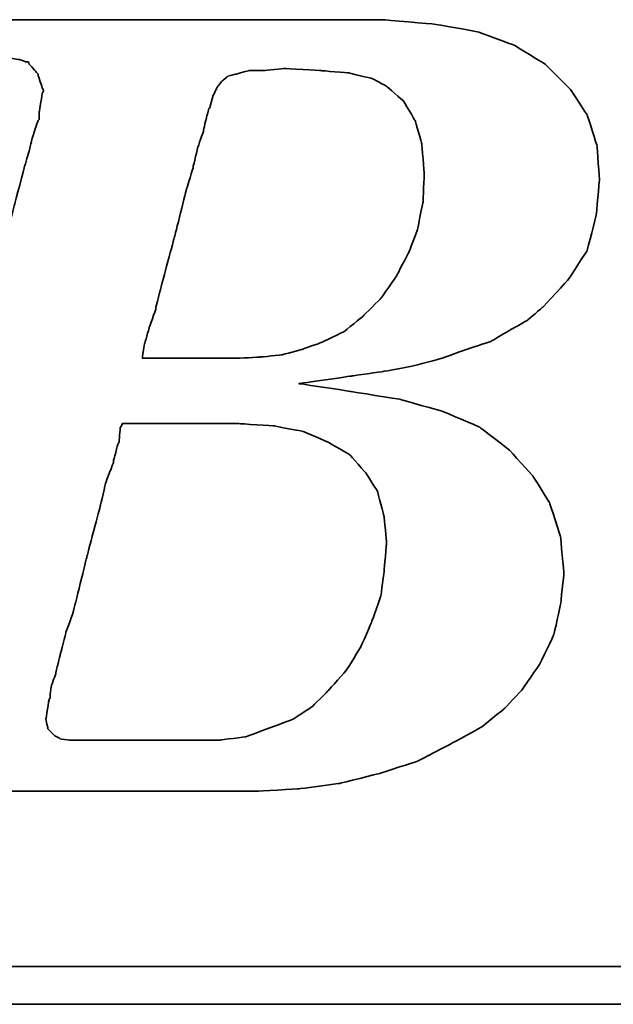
# Model space of a CAD drawing. Header units: millimetres. Extents: x -302 to -92, y 25 to 179.
# Tile 30 of 48: x -128.13 to -126.87, y 109.57 to 111.65. Entities that reach past the tile are written whole.
import ezdxf

# ---------------------------------------------------------------- set-up
doc = ezdxf.new("R2010")
doc.units = ezdxf.units.MM
doc.header["$LTSCALE"] = 0.1
doc.layers.add('CHA', color=7, linetype='CONTINUOUS')
doc.layers.add('layer 1', color=7, linetype='CONTINUOUS')

# ---------------------------------------------------------------- blocks, each defined once
blk = doc.blocks.new('TBI MOTION logo(完整正式版)')
at = {"layer": 'layer 1', "color": 22, "lineweight": 35}
for points, knots in [([(-64.65375, -6.86375), (-64.65375, -6.86375), (-64.84375, -7.29625), (-64.84375, -7.29625), (-64.84375, -7.29625), (-64.84375, -7.29625), (-64.86875, -7.34375), (-64.86875, -7.34375), (-64.86875, -7.34375), (-64.86875, -7.34375), (-64.86875, -7.36875), (-64.86875, -7.36875), (-64.86875, -7.36875), (-64.86875, -7.36875), (-65.15375, -7.65375), (-65.15375, -7.65375), (-65.15375, -7.65375), (-65.15375, -7.65375), (-65.17875, -7.65375), (-65.17875, -7.65375), (-65.17875, -7.65375), (-65.17875, -7.65375), (-65.20375, -7.67875), (-65.20375, -7.67875), (-65.20375, -7.67875), (-65.20375, -7.67875), (-65.58875, -7.87125), (-65.58875, -7.87125), (-65.58875, -7.87125), (-65.58875, -7.87125), (-65.63375, -7.87125), (-65.63375, -7.87125), (-65.63375, -7.87125), (-65.63375, -7.87125), (-65.65875, -7.89375), (-65.65875, -7.89375), (-65.65875, -7.89375), (-65.65875, -7.89375), (-66.09375, -7.94375), (-66.09375, -7.94375), (-66.09375, -7.94375), (-66.09375, -7.94375), (-66.11375, -7.94375), (-66.11375, -7.94375), (-66.11375, -7.94375), (-66.11375, -7.94375), (-66.16375, -7.94375), (-66.16375, -7.94375), (-66.16375, -7.94375), (-66.16375, -7.94375), (-66.30875, -7.94375), (-66.30875, -7.94375), (-66.30875, -7.94375), (-66.30875, -7.94375), (-66.69375, -7.94375), (-66.69375, -7.94375), (-66.69375, -7.94375), (-66.69375, -7.94375), (-67.07375, -7.94375), (-67.07375, -7.94375), (-67.07375, -7.94375), (-67.07375, -7.94375), (-67.12375, -7.94375), (-67.12375, -7.94375), (-67.12375, -7.94375), (-67.12375, -7.94375), (-67.12375, -7.96625), (-67.12375, -7.96625), (-67.12375, -7.96625), (-67.12375, -7.96625), (-67.14875, -7.99125), (-67.14875, -7.99125), (-67.14875, -7.99125), (-67.14875, -7.99125), (-67.24375, -8.34875), (-67.24375, -8.34875), (-67.24375, -8.34875), (-67.24375, -8.34875), (-67.31375, -8.68625), (-67.31375, -8.68625), (-67.31375, -8.68625), (-67.31375, -8.68625), (-67.26875, -8.68625), (-67.26875, -8.68625), (-67.26875, -8.68625), (-67.26875, -8.68625), (-67.07375, -8.68625), (-67.07375, -8.68625), (-67.07375, -8.68625), (-67.07375, -8.68625), (-66.54875, -8.68625), (-66.54875, -8.68625), (-66.54875, -8.68625), (-66.54875, -8.68625), (-65.82625, -8.68625), (-65.82625, -8.68625), (-65.82625, -8.68625), (-65.82625, -8.68625), (-65.01375, -8.68625), (-65.01375, -8.68625), (-65.01375, -8.68625), (-65.01375, -8.68625), (-64.05375, -8.68625), (-64.05375, -8.68625), (-64.05375, -8.68625), (-64.05375, -8.68625), (-62.08375, -8.68625), (-62.08375, -8.68625), (-62.08375, -8.68625), (-62.08375, -8.68625), (-60.06875, -8.68625), (-60.06875, -8.68625), (-60.06875, -8.68625), (-60.06875, -8.68625), (-59.10875, -8.68625), (-59.10875, -8.68625), (-59.10875, -8.68625), (-59.10875, -8.68625), (-58.29375, -8.68625), (-58.29375, -8.68625), (-58.29375, -8.68625), (-58.29375, -8.68625), (-57.57375, -8.68625), (-57.57375, -8.68625), (-57.57375, -8.68625), (-57.57375, -8.68625), (-57.04875, -8.68625), (-57.04875, -8.68625), (-57.04875, -8.68625), (-57.04875, -8.68625), (-56.85375, -8.68625), (-56.85375, -8.68625), (-56.85375, -8.68625), (-56.85375, -8.68625), (-56.70875, -8.68625), (-56.70875, -8.68625), (-56.70875, -8.68625), (-56.70875, -8.68625), (-56.61375, -8.68625), (-56.61375, -8.68625), (-56.61375, -8.68625), (-56.61375, -8.68625), (-56.56875, -8.68625), (-56.56875, -8.68625), (-56.56875, -8.68625), (-56.56875, -8.68625), (-55.65375, -8.63875), (-55.65375, -8.63875), (-55.65375, -8.63875), (-55.65375, -8.63875), (-54.76875, -8.51875), (-54.76875, -8.51875), (-54.76875, -8.51875), (-54.76875, -8.51875), (-53.90375, -8.30375), (-53.90375, -8.30375), (-53.90375, -8.30375), (-53.90375, -8.30375), (-53.08875, -8.03875), (-53.08875, -8.03875), (-53.08875, -8.03875), (-53.08875, -8.03875), (-52.34375, -7.65375), (-52.34375, -7.65375), (-52.34375, -7.65375), (-52.34375, -7.65375), (-51.69875, -7.29625), (-51.69875, -7.29625), (-51.69875, -7.29625), (-51.69875, -7.29625), (-51.21875, -6.91125), (-51.21875, -6.91125), (-51.21875, -6.91125), (-51.21875, -6.91125), (-50.83375, -6.50375), (-50.83375, -6.50375), (-50.83375, -6.50375), (-50.83375, -6.50375), (-50.44875, -5.94875), (-50.44875, -5.94875), (-50.44875, -5.94875), (-50.44875, -5.94875), (-50.13875, -5.30375), (-50.13875, -5.30375), (-50.13875, -5.30375), (-50.13875, -5.30375), (-49.99375, -4.65375), (-49.99375, -4.65375), (-49.99375, -4.65375), (-49.99375, -4.65375), (-49.92375, -3.98375), (-49.92375, -3.98375), (-49.92375, -3.98375), (-49.92375, -3.98375), (-49.99375, -3.19374), (-49.99375, -3.19374), (-49.99375, -3.19374), (-49.99375, -3.19374), (-50.23374, -2.44874), (-50.23374, -2.44874), (-50.23374, -2.44874), (-50.23374, -2.44874), (-50.59375, -1.87374), (-50.59375, -1.87374), (-50.59375, -1.87374), (-50.59375, -1.87374), (-51.09875, -1.31874), (-51.09875, -1.31874), (-51.09875, -1.31874), (-51.09875, -1.31874), (-51.74375, -0.81875), (-51.74375, -0.81875), (-51.74375, -0.81875), (-51.74375, -0.81875), (-52.53875, -0.48125), (-52.53875, -0.48125), (-52.53875, -0.48125), (-52.53875, -0.48125), (-53.47375, -0.21875), (-53.47375, -0.21875), (-53.47375, -0.21875), (-53.47375, -0.21875), (-54.52875, -0.04874), (-54.52875, -0.04874), (-54.52875, -0.04874), (-54.52875, -0.04874), (-55.65375, 0.12125), (-55.65375, 0.12125), (-55.65375, 0.12125), (-55.65375, 0.12125), (-54.50375, 0.28624), (-54.50375, 0.28624), (-54.50375, 0.28624), (-54.50375, 0.28624), (-53.83375, 0.38124), (-53.83375, 0.38124), (-53.83375, 0.38124), (-53.83375, 0.38124), (-53.18375, 0.50125), (-53.18375, 0.50125), (-53.18375, 0.50125), (-53.18375, 0.50125), (-52.55875, 0.66874), (-52.55875, 0.66874), (-52.55875, 0.66874), (-52.55875, 0.66874), (-52.03375, 0.86124), (-52.03375, 0.86124), (-52.03375, 0.86124), (-52.03375, 0.86124), (-51.50374, 1.03124), (-51.50374, 1.03124), (-51.50374, 1.03124), (-51.50374, 1.03124), (-51.09875, 1.27125), (-51.09875, 1.27125), (-51.09875, 1.27125), (-51.09875, 1.27125), (-50.71375, 1.48624), (-50.71375, 1.48624), (-50.71375, 1.48624), (-50.71375, 1.48624), (-50.37625, 1.77625), (-50.37625, 1.77625), (-50.37625, 1.77625), (-50.37625, 1.77625), (-49.82375, 2.37625), (-49.82375, 2.37625), (-49.82375, 2.37625), (-49.82375, 2.37625), (-49.41875, 2.99625), (-49.41875, 2.99625), (-49.41875, 2.99625), (-49.41875, 2.99625), (-49.22375, 3.76625), (-49.22375, 3.76625), (-49.22375, 3.76625), (-49.22375, 3.76625), (-49.15375, 4.50874), (-49.15375, 4.50874), (-49.15375, 4.50874), (-49.15375, 4.50874), (-49.20375, 5.25125), (-49.20375, 5.25125), (-49.20375, 5.25125), (-49.20375, 5.25125), (-49.41875, 5.92625), (-49.41875, 5.92625), (-49.41875, 5.92625), (-49.41875, 5.92625), (-49.77875, 6.47625), (-49.77875, 6.47625), (-49.77875, 6.47625), (-49.77875, 6.47625), (-50.33125, 7.02624), (-50.33125, 7.02624), (-50.33125, 7.02624), (-50.33125, 7.02624), (-51.00125, 7.43625), (-51.00125, 7.43625), (-51.00125, 7.43625), (-51.00125, 7.43625), (-51.79375, 7.72625), (-51.79375, 7.72625), (-51.79375, 7.72625), (-51.79375, 7.72625), (-52.72875, 7.89124), (-52.72875, 7.89124), (-52.72875, 7.89124), (-52.72875, 7.89124), (-53.83375, 7.98625), (-53.83375, 7.98625), (-53.83375, 7.98625), (-53.83375, 7.98625), (-53.92875, 7.98625), (-53.92875, 7.98625), (-53.92875, 7.98625), (-53.92875, 7.98625), (-54.26375, 7.98625), (-54.26375, 7.98625), (-54.26375, 7.98625), (-54.26375, 7.98625), (-54.74375, 7.98625), (-54.74375, 7.98625), (-54.74375, 7.98625), (-54.74375, 7.98625), (-55.36875, 7.98625), (-55.36875, 7.98625), (-55.36875, 7.98625), (-55.36875, 7.98625), (-56.13375, 7.98625), (-56.13375, 7.98625), (-56.13375, 7.98625), (-56.13375, 7.98625), (-56.94875, 7.98625), (-56.94875, 7.98625), (-56.94875, 7.98625), (-56.94875, 7.98625), (-58.77625, 7.98625), (-58.77625, 7.98625), (-58.77625, 7.98625), (-58.77625, 7.98625), (-60.59875, 7.98625), (-60.59875, 7.98625), (-60.59875, 7.98625), (-60.59875, 7.98625), (-61.41375, 7.98625), (-61.41375, 7.98625), (-61.41375, 7.98625), (-61.41375, 7.98625), (-62.17875, 7.98625), (-62.17875, 7.98625), (-62.17875, 7.98625), (-62.17875, 7.98625), (-62.80375, 7.98625), (-62.80375, 7.98625), (-62.80375, 7.98625), (-62.80375, 7.98625), (-63.30625, 7.98625), (-63.30625, 7.98625), (-63.30625, 7.98625), (-63.30625, 7.98625), (-63.57375, 7.98625), (-63.57375, 7.98625), (-63.57375, 7.98625), (-63.57375, 7.98625), (-63.57375, 7.96375), (-63.57375, 7.96375), (-63.57375, 7.96375), (-63.57375, 7.96375), (-63.59875, 7.94125), (-63.59875, 7.94125), (-63.59875, 7.94125), (-63.59875, 7.94125), (-63.69375, 7.55625), (-63.69375, 7.55625), (-63.69375, 7.55625), (-63.69375, 7.55625), (-63.76375, 7.24624), (-63.76375, 7.24624), (-63.76375, 7.24624), (-63.76375, 7.24624), (-63.23875, 7.24624), (-63.23875, 7.24624), (-63.23875, 7.24624), (-63.23875, 7.24624), (-62.75875, 7.24624), (-62.75875, 7.24624), (-62.75875, 7.24624), (-62.75875, 7.24624), (-62.61125, 7.24624), (-62.61125, 7.24624), (-62.61125, 7.24624), (-62.61125, 7.24624), (-62.56625, 7.24624), (-62.56625, 7.24624), (-62.56625, 7.24624), (-62.56625, 7.24624), (-62.22875, 7.24624), (-62.22875, 7.24624), (-62.22875, 7.24624), (-62.22875, 7.24624), (-62.20375, 7.24624), (-62.20375, 7.24624), (-62.20375, 7.24624), (-62.20375, 7.24624), (-62.17875, 7.21875), (-62.17875, 7.21875), (-62.17875, 7.21875), (-62.17875, 7.21875), (-61.96375, 7.17125), (-61.96375, 7.17125), (-61.96375, 7.17125), (-61.96375, 7.17125), (-61.72375, 7.12624), (-61.72375, 7.12624), (-61.72375, 7.12624), (-61.72375, 7.12624), (-61.70375, 7.12624), (-61.70375, 7.12624), (-61.70375, 7.12624), (-61.70375, 7.12624), (-61.55875, 7.07624), (-61.55875, 7.07624), (-61.55875, 7.07624), (-61.55875, 7.07624), (-61.50875, 7.07624), (-61.50875, 7.07624), (-61.50875, 7.07624), (-61.50875, 7.07624), (-61.48375, 7.02624), (-61.48375, 7.02624), (-61.48375, 7.02624), (-61.48375, 7.02624), (-61.31875, 6.83375), (-61.31875, 6.83375), (-61.31875, 6.83375), (-61.31875, 6.83375), (-61.29375, 6.81125), (-61.29375, 6.81125), (-61.29375, 6.81125), (-61.29375, 6.81125), (-61.29375, 6.78625), (-61.29375, 6.78625), (-61.29375, 6.78625), (-61.29375, 6.78625), (-61.19875, 6.50124), (-61.19875, 6.50124), (-61.19875, 6.50124), (-61.19875, 6.50124), (-61.17375, 6.45124), (-61.17375, 6.45124), (-61.17375, 6.45124), (-61.17375, 6.45124), (-61.19875, 6.40625), (-61.19875, 6.40625), (-61.19875, 6.40625), (-61.19875, 6.40625), (-61.26875, 5.99624), (-61.26875, 5.99624), (-61.26875, 5.99624), (-61.26875, 5.99624), (-61.26875, 5.85125), (-61.26875, 5.85125), (-61.26875, 5.85125), (-61.26875, 5.85125), (-61.26875, 5.82625), (-61.26875, 5.82625), (-61.26875, 5.82625), (-61.26875, 5.82625), (-61.29375, 5.80625), (-61.29375, 5.80625), (-61.29375, 5.80625), (-61.29375, 5.80625), (-61.34125, 5.66125), (-61.34125, 5.66125), (-61.34125, 5.66125), (-61.34125, 5.66125), (-61.41375, 5.44625), (-61.41375, 5.44625), (-61.41375, 5.44625), (-61.41375, 5.44625), (-61.48375, 5.15625), (-61.48375, 5.15625), (-61.48375, 5.15625), (-61.48375, 5.15625), (-61.58375, 4.82124), (-61.58375, 4.82124), (-61.58375, 4.82124), (-61.58375, 4.82124), (-61.79875, 4.00375), (-61.79875, 4.00375), (-61.79875, 4.00375), (-61.79875, 4.00375), (-62.05875, 2.99625), (-62.05875, 2.99625), (-62.05875, 2.99625), (-62.05875, 2.99625), (-62.34875, 1.91625), (-62.34875, 1.91625), (-62.34875, 1.91625), (-62.34875, 1.91625), (-62.97375, -0.41124), (-62.97375, -0.41124), (-62.97375, -0.41124), (-62.97375, -0.41124), (-63.59875, -2.75875), (-63.59875, -2.75875), (-63.59875, -2.75875), (-63.59875, -2.75875), (-63.88375, -3.86374), (-63.88375, -3.86374), (-63.88375, -3.86374), (-63.88375, -3.86374), (-64.14875, -4.82374), (-64.14875, -4.82374), (-64.14875, -4.82374), (-64.14875, -4.82374), (-64.36375, -5.64125), (-64.36375, -5.64125), (-64.36375, -5.64125), (-64.36375, -5.64125), (-64.43625, -5.97625), (-64.43625, -5.97625), (-64.43625, -5.97625), (-64.43625, -5.97625), (-64.50875, -6.28625), (-64.50875, -6.28625), (-64.50875, -6.28625), (-64.50875, -6.28625), (-64.50875, -6.30875), (-64.50875, -6.30875), (-64.50875, -6.30875), (-64.50875, -6.30875), (-64.57875, -6.50375), (-64.57875, -6.50375), (-64.57875, -6.50375), (-64.57875, -6.50375), (-64.62875, -6.69625), (-64.62875, -6.69625), (-64.62875, -6.69625), (-64.62875, -6.69625), (-64.62875, -6.76875), (-64.62875, -6.76875), (-64.62875, -6.76875), (-64.62875, -6.76875), (-64.62875, -6.81375), (-64.62875, -6.81375), (-64.62875, -6.81375), (-64.62875, -6.81375), (-64.62875, -6.83875), (-64.62875, -6.83875), (-64.62875, -6.83875), (-64.62875, -6.83875), (-64.65375, -6.86375), (-64.65375, -6.86375)], [0, 0, 0, 0, 0.00719424, 0.00719424, 0.00719424, 0.00719425, 0.01438849, 0.01438849, 0.01438849, 0.0143885, 0.02158273, 0.02158273, 0.02158273, 0.02158274, 0.02877698, 0.02877698, 0.02877698, 0.02877699, 0.03597122, 0.03597122, 0.03597122, 0.03597123, 0.04316547, 0.04316547, 0.04316547, 0.04316548, 0.05035971, 0.05035971, 0.05035971, 0.05035972, 0.05755396, 0.05755396, 0.05755396, 0.05755397, 0.0647482, 0.0647482, 0.0647482, 0.06474821, 0.07194245, 0.07194245, 0.07194245, 0.07194246, 0.07913669, 0.07913669, 0.07913669, 0.0791367, 0.08633094, 0.08633094, 0.08633094, 0.08633095, 0.09352518, 0.09352518, 0.09352518, 0.09352519, 0.10071942, 0.10071942, 0.10071942, 0.10071943, 0.10791367, 0.10791367, 0.10791367, 0.10791368, 0.11510791, 0.11510791, 0.11510791, 0.11510792, 0.12230216, 0.12230216, 0.12230216, 0.12230217, 0.1294964, 0.1294964, 0.1294964, 0.12949641, 0.13669065, 0.13669065, 0.13669065, 0.13669066, 0.14388489, 0.14388489, 0.14388489, 0.1438849, 0.15107914, 0.15107914, 0.15107914, 0.15107915, 0.15827338, 0.15827338, 0.15827338, 0.15827339, 0.16546763, 0.16546763, 0.16546763, 0.16546764, 0.17266187, 0.17266187, 0.17266187, 0.17266188, 0.17985612, 0.17985612, 0.17985612, 0.17985613, 0.18705036, 0.18705036, 0.18705036, 0.18705037, 0.1942446, 0.1942446, 0.1942446, 0.19424461, 0.20143885, 0.20143885, 0.20143885, 0.20143886, 0.20863309, 0.20863309, 0.20863309, 0.2086331, 0.21582734, 0.21582734, 0.21582734, 0.21582735, 0.22302158, 0.22302158, 0.22302158, 0.22302159, 0.23021583, 0.23021583, 0.23021583, 0.23021584, 0.23741007, 0.23741007, 0.23741007, 0.23741008, 0.24460432, 0.24460432, 0.24460432, 0.24460433, 0.25179856, 0.25179856, 0.25179856, 0.25179857, 0.25899281, 0.25899281, 0.25899281, 0.25899282, 0.26618705, 0.26618705, 0.26618705, 0.26618706, 0.27338129, 0.27338129, 0.27338129, 0.2733813, 0.28057554, 0.28057554, 0.28057554, 0.28057555, 0.28776978, 0.28776978, 0.28776978, 0.28776979, 0.29496403, 0.29496403, 0.29496403, 0.29496404, 0.30215827, 0.30215827, 0.30215827, 0.30215828, 0.30935252, 0.30935252, 0.30935252, 0.30935253, 0.31654676, 0.31654676, 0.31654676, 0.31654677, 0.32374101, 0.32374101, 0.32374101, 0.32374102, 0.33093525, 0.33093525, 0.33093525, 0.33093526, 0.3381295, 0.3381295, 0.3381295, 0.33812951, 0.34532374, 0.34532374, 0.34532374, 0.34532375, 0.35251799, 0.35251799, 0.35251799, 0.352518, 0.35971223, 0.35971223, 0.35971223, 0.35971224, 0.36690647, 0.36690647, 0.36690647, 0.36690648, 0.37410072, 0.37410072, 0.37410072, 0.37410073, 0.38129496, 0.38129496, 0.38129496, 0.38129497, 0.38848921, 0.38848921, 0.38848921, 0.38848922, 0.39568345, 0.39568345, 0.39568345, 0.39568346, 0.4028777, 0.4028777, 0.4028777, 0.40287771, 0.41007194, 0.41007194, 0.41007194, 0.41007195, 0.41726619, 0.41726619, 0.41726619, 0.4172662, 0.42446043, 0.42446043, 0.42446043, 0.42446044, 0.43165468, 0.43165468, 0.43165468, 0.43165469, 0.43884892, 0.43884892, 0.43884892, 0.43884893, 0.44604317, 0.44604317, 0.44604317, 0.44604318, 0.45323741, 0.45323741, 0.45323741, 0.45323742, 0.46043165, 0.46043165, 0.46043165, 0.46043166, 0.4676259, 0.4676259, 0.4676259, 0.46762591, 0.47482014, 0.47482014, 0.47482014, 0.47482015, 0.48201439, 0.48201439, 0.48201439, 0.4820144, 0.48920863, 0.48920863, 0.48920863, 0.48920864, 0.49640288, 0.49640288, 0.49640288, 0.49640289, 0.50359712, 0.50359712, 0.50359712, 0.50359713, 0.51079137, 0.51079137, 0.51079137, 0.51079138, 0.51798561, 0.51798561, 0.51798561, 0.51798562, 0.52517986, 0.52517986, 0.52517986, 0.52517987, 0.5323741, 0.5323741, 0.5323741, 0.53237411, 0.53956835, 0.53956835, 0.53956835, 0.53956836, 0.54676259, 0.54676259, 0.54676259, 0.5467626, 0.55395683, 0.55395683, 0.55395683, 0.55395684, 0.56115108, 0.56115108, 0.56115108, 0.56115109, 0.56834532, 0.56834532, 0.56834532, 0.56834533, 0.57553957, 0.57553957, 0.57553957, 0.57553958, 0.58273381, 0.58273381, 0.58273381, 0.58273382, 0.58992806, 0.58992806, 0.58992806, 0.58992807, 0.5971223, 0.5971223, 0.5971223, 0.59712231, 0.60431655, 0.60431655, 0.60431655, 0.60431656, 0.61151079, 0.61151079, 0.61151079, 0.6115108, 0.61870504, 0.61870504, 0.61870504, 0.61870505, 0.62589928, 0.62589928, 0.62589928, 0.62589929, 0.63309353, 0.63309353, 0.63309353, 0.63309354, 0.64028777, 0.64028777, 0.64028777, 0.64028778, 0.64748201, 0.64748201, 0.64748201, 0.64748202, 0.65467626, 0.65467626, 0.65467626, 0.65467627, 0.6618705, 0.6618705, 0.6618705, 0.66187051, 0.66906475, 0.66906475, 0.66906475, 0.66906476, 0.67625899, 0.67625899, 0.67625899, 0.676259, 0.68345324, 0.68345324, 0.68345324, 0.68345325, 0.69064748, 0.69064748, 0.69064748, 0.69064749, 0.69784173, 0.69784173, 0.69784173, 0.69784174, 0.70503597, 0.70503597, 0.70503597, 0.70503598, 0.71223022, 0.71223022, 0.71223022, 0.71223023, 0.71942446, 0.71942446, 0.71942446, 0.71942447, 0.72661871, 0.72661871, 0.72661871, 0.72661872, 0.73381295, 0.73381295, 0.73381295, 0.73381296, 0.74100719, 0.74100719, 0.74100719, 0.7410072, 0.74820144, 0.74820144, 0.74820144, 0.74820145, 0.75539568, 0.75539568, 0.75539568, 0.75539569, 0.76258993, 0.76258993, 0.76258993, 0.76258994, 0.76978417, 0.76978417, 0.76978417, 0.76978418, 0.77697842, 0.77697842, 0.77697842, 0.77697843, 0.78417266, 0.78417266, 0.78417266, 0.78417267, 0.79136691, 0.79136691, 0.79136691, 0.79136692, 0.79856115, 0.79856115, 0.79856115, 0.79856116, 0.8057554, 0.8057554, 0.8057554, 0.80575541, 0.81294964, 0.81294964, 0.81294964, 0.81294965, 0.82014388, 0.82014388, 0.82014388, 0.82014389, 0.82733813, 0.82733813, 0.82733813, 0.82733814, 0.83453237, 0.83453237, 0.83453237, 0.83453238, 0.84172662, 0.84172662, 0.84172662, 0.84172663, 0.84892086, 0.84892086, 0.84892086, 0.84892087, 0.85611511, 0.85611511, 0.85611511, 0.85611512, 0.86330935, 0.86330935, 0.86330935, 0.86330936, 0.8705036, 0.8705036, 0.8705036, 0.87050361, 0.87769784, 0.87769784, 0.87769784, 0.87769785, 0.88489209, 0.88489209, 0.88489209, 0.8848921, 0.89208633, 0.89208633, 0.89208633, 0.89208634, 0.89928058, 0.89928058, 0.89928058, 0.89928059, 0.90647482, 0.90647482, 0.90647482, 0.90647483, 0.91366906, 0.91366906, 0.91366906, 0.91366907, 0.92086331, 0.92086331, 0.92086331, 0.92086332, 0.92805755, 0.92805755, 0.92805755, 0.92805756, 0.9352518, 0.9352518, 0.9352518, 0.93525181, 0.94244604, 0.94244604, 0.94244604, 0.94244605, 0.94964029, 0.94964029, 0.94964029, 0.9496403, 0.95683453, 0.95683453, 0.95683453, 0.95683454, 0.96402878, 0.96402878, 0.96402878, 0.96402879, 0.97122302, 0.97122302, 0.97122302, 0.97122303, 0.97841727, 0.97841727, 0.97841727, 0.97841728, 0.98561151, 0.98561151, 0.98561151, 0.98561152, 0.99280576, 0.99280576, 0.99280576, 0.99280577, 1, 1, 1, 1]), ([(-57.50375, 6.35625), (-57.50375, 6.35625), (-57.57375, 6.11625), (-57.57375, 6.11625), (-57.57375, 6.11625), (-57.57375, 6.11625), (-57.57375, 6.09125), (-57.57375, 6.09125), (-57.57375, 6.09125), (-57.57375, 6.09125), (-57.59875, 6.06625), (-57.59875, 6.06625), (-57.59875, 6.06625), (-57.59875, 6.06625), (-57.64875, 5.87625), (-57.64875, 5.87625), (-57.64875, 5.87625), (-57.64875, 5.87625), (-57.71875, 5.58875), (-57.71875, 5.58875), (-57.71875, 5.58875), (-57.71875, 5.58875), (-57.71875, 5.56625), (-57.71875, 5.56625), (-57.71875, 5.56625), (-57.71875, 5.56625), (-57.83875, 5.23125), (-57.83875, 5.23125), (-57.83875, 5.23125), (-57.83875, 5.23125), (-57.93625, 4.82124), (-57.93625, 4.82124), (-57.93625, 4.82124), (-57.93625, 4.82124), (-57.93625, 4.79624), (-57.93625, 4.79624), (-57.93625, 4.79624), (-57.93625, 4.79624), (-58.07875, 4.34125), (-58.07875, 4.34125), (-58.07875, 4.34125), (-58.07875, 4.34125), (-58.34375, 3.28625), (-58.34375, 3.28625), (-58.34375, 3.28625), (-58.34375, 3.28625), (-58.62875, 2.23124), (-58.62875, 2.23124), (-58.62875, 2.23124), (-58.62875, 2.23124), (-58.74875, 1.75125), (-58.74875, 1.75125), (-58.74875, 1.75125), (-58.74875, 1.75125), (-58.74875, 1.72625), (-58.74875, 1.72625), (-58.74875, 1.72625), (-58.74875, 1.72625), (-58.89375, 1.31625), (-58.89375, 1.31625), (-58.89375, 1.31625), (-58.89375, 1.31625), (-58.98875, 0.98124), (-58.98875, 0.98124), (-58.98875, 0.98124), (-58.98875, 0.98124), (-59.03875, 0.71625), (-59.03875, 0.71625), (-59.03875, 0.71625), (-59.03875, 0.71625), (-59.03875, 0.66874), (-59.03875, 0.66874), (-59.03875, 0.66874), (-59.03875, 0.66874), (-58.91875, 0.66874), (-58.91875, 0.66874), (-58.91875, 0.66874), (-58.91875, 0.66874), (-58.53375, 0.66874), (-58.53375, 0.66874), (-58.53375, 0.66874), (-58.53375, 0.66874), (-58.10375, 0.66874), (-58.10375, 0.66874), (-58.10375, 0.66874), (-58.10375, 0.66874), (-57.66875, 0.66874), (-57.66875, 0.66874), (-57.66875, 0.66874), (-57.66875, 0.66874), (-57.33375, 0.66874), (-57.33375, 0.66874), (-57.33375, 0.66874), (-57.33375, 0.66874), (-57.09375, 0.66874), (-57.09375, 0.66874), (-57.09375, 0.66874), (-57.09375, 0.66874), (-56.99875, 0.66874), (-56.99875, 0.66874), (-56.99875, 0.66874), (-56.99875, 0.66874), (-56.49375, 0.69374), (-56.49375, 0.69374), (-56.49375, 0.69374), (-56.49375, 0.69374), (-56.01375, 0.74374), (-56.01375, 0.74374), (-56.01375, 0.74374), (-56.01375, 0.74374), (-55.58375, 0.86124), (-55.58375, 0.86124), (-55.58375, 0.86124), (-55.58375, 0.86124), (-55.17375, 1.00624), (-55.17375, 1.00624), (-55.17375, 1.00624), (-55.17375, 1.00624), (-54.67375, 1.24625), (-54.67375, 1.24625), (-54.67375, 1.24625), (-54.67375, 1.24625), (-54.26375, 1.58124), (-54.26375, 1.58124), (-54.26375, 1.58124), (-54.26375, 1.58124), (-53.87875, 1.96374), (-53.87875, 1.96374), (-53.87875, 1.96374), (-53.87875, 1.96374), (-53.54375, 2.44625), (-53.54375, 2.44625), (-53.54375, 2.44625), (-53.54375, 2.44625), (-53.27875, 2.95125), (-53.27875, 2.95125), (-53.27875, 2.95125), (-53.27875, 2.95125), (-53.08875, 3.45124), (-53.08875, 3.45124), (-53.08875, 3.45124), (-53.08875, 3.45124), (-52.96875, 4.05124), (-52.96875, 4.05124), (-52.96875, 4.05124), (-52.96875, 4.05124), (-52.94375, 4.65125), (-52.94375, 4.65125), (-52.94375, 4.65125), (-52.94375, 4.65125), (-52.99375, 5.30125), (-52.99375, 5.30125), (-52.99375, 5.30125), (-52.99375, 5.30125), (-53.13875, 5.80625), (-53.13875, 5.80625), (-53.13875, 5.80625), (-53.13875, 5.80625), (-53.39875, 6.23625), (-53.39875, 6.23625), (-53.39875, 6.23625), (-53.39875, 6.23625), (-53.75875, 6.54875), (-53.75875, 6.54875), (-53.75875, 6.54875), (-53.75875, 6.54875), (-54.07375, 6.71625), (-54.07375, 6.71625), (-54.07375, 6.71625), (-54.07375, 6.71625), (-54.57375, 6.83375), (-54.57375, 6.83375), (-54.57375, 6.83375), (-54.57375, 6.83375), (-55.17375, 6.88625), (-55.17375, 6.88625), (-55.17375, 6.88625), (-55.17375, 6.88625), (-55.96875, 6.93125), (-55.96875, 6.93125), (-55.96875, 6.93125), (-55.96875, 6.93125), (-56.39875, 6.88625), (-56.39875, 6.88625), (-56.39875, 6.88625), (-56.39875, 6.88625), (-56.42125, 6.88625), (-56.42125, 6.88625), (-56.42125, 6.88625), (-56.42125, 6.88625), (-56.73375, 6.88625), (-56.73375, 6.88625), (-56.73375, 6.88625), (-56.73375, 6.88625), (-56.99875, 6.81125), (-56.99875, 6.81125), (-56.99875, 6.81125), (-56.99875, 6.81125), (-57.02375, 6.81125), (-57.02375, 6.81125), (-57.02375, 6.81125), (-57.02375, 6.81125), (-57.18875, 6.76625), (-57.18875, 6.76625), (-57.18875, 6.76625), (-57.18875, 6.76625), (-57.30875, 6.66625), (-57.30875, 6.66625), (-57.30875, 6.66625), (-57.30875, 6.66625), (-57.40875, 6.54875), (-57.40875, 6.54875), (-57.40875, 6.54875), (-57.40875, 6.54875), (-57.50375, 6.35625), (-57.50375, 6.35625)], [0, 0, 0, 0, 0.01851852, 0.01851852, 0.01851852, 0.01851853, 0.03703704, 0.03703704, 0.03703704, 0.03703705, 0.05555556, 0.05555556, 0.05555556, 0.05555557, 0.07407407, 0.07407407, 0.07407407, 0.07407408, 0.09259259, 0.09259259, 0.09259259, 0.0925926, 0.11111111, 0.11111111, 0.11111111, 0.11111112, 0.12962963, 0.12962963, 0.12962963, 0.12962964, 0.14814815, 0.14814815, 0.14814815, 0.14814816, 0.16666667, 0.16666667, 0.16666667, 0.16666668, 0.18518519, 0.18518519, 0.18518519, 0.1851852, 0.2037037, 0.2037037, 0.2037037, 0.20370371, 0.22222222, 0.22222222, 0.22222222, 0.22222223, 0.24074074, 0.24074074, 0.24074074, 0.24074075, 0.25925926, 0.25925926, 0.25925926, 0.25925927, 0.27777778, 0.27777778, 0.27777778, 0.27777779, 0.2962963, 0.2962963, 0.2962963, 0.29629631, 0.31481481, 0.31481481, 0.31481481, 0.31481482, 0.33333333, 0.33333333, 0.33333333, 0.33333334, 0.35185185, 0.35185185, 0.35185185, 0.35185186, 0.37037037, 0.37037037, 0.37037037, 0.37037038, 0.38888889, 0.38888889, 0.38888889, 0.3888889, 0.40740741, 0.40740741, 0.40740741, 0.40740742, 0.42592593, 0.42592593, 0.42592593, 0.42592594, 0.44444444, 0.44444444, 0.44444444, 0.44444445, 0.46296296, 0.46296296, 0.46296296, 0.46296297, 0.48148148, 0.48148148, 0.48148148, 0.48148149, 0.5, 0.5, 0.5, 0.50000001, 0.51851852, 0.51851852, 0.51851852, 0.51851853, 0.53703704, 0.53703704, 0.53703704, 0.53703705, 0.55555556, 0.55555556, 0.55555556, 0.55555557, 0.57407407, 0.57407407, 0.57407407, 0.57407408, 0.59259259, 0.59259259, 0.59259259, 0.5925926, 0.61111111, 0.61111111, 0.61111111, 0.61111112, 0.62962963, 0.62962963, 0.62962963, 0.62962964, 0.64814815, 0.64814815, 0.64814815, 0.64814816, 0.66666667, 0.66666667, 0.66666667, 0.66666668, 0.68518519, 0.68518519, 0.68518519, 0.6851852, 0.7037037, 0.7037037, 0.7037037, 0.70370371, 0.72222222, 0.72222222, 0.72222222, 0.72222223, 0.74074074, 0.74074074, 0.74074074, 0.74074075, 0.75925926, 0.75925926, 0.75925926, 0.75925927, 0.77777778, 0.77777778, 0.77777778, 0.77777779, 0.7962963, 0.7962963, 0.7962963, 0.79629631, 0.81481481, 0.81481481, 0.81481481, 0.81481482, 0.83333333, 0.83333333, 0.83333333, 0.83333334, 0.85185185, 0.85185185, 0.85185185, 0.85185186, 0.87037037, 0.87037037, 0.87037037, 0.87037038, 0.88888889, 0.88888889, 0.88888889, 0.8888889, 0.90740741, 0.90740741, 0.90740741, 0.90740742, 0.92592593, 0.92592593, 0.92592593, 0.92592594, 0.94444444, 0.94444444, 0.94444444, 0.94444445, 0.96296296, 0.96296296, 0.96296296, 0.96296297, 0.98148148, 0.98148148, 0.98148148, 0.98148149, 1, 1, 1, 1]), ([(-61.03125, -6.57375), (-61.03125, -6.57375), (-61.03125, -6.67125), (-61.03125, -6.67125), (-61.03125, -6.67125), (-61.03125, -6.67125), (-61.05375, -6.69625), (-61.05375, -6.69625), (-61.05375, -6.69625), (-61.05375, -6.69625), (-61.12375, -7.12875), (-61.12375, -7.12875), (-61.12375, -7.12875), (-61.12375, -7.12875), (-61.07875, -7.34375), (-61.07875, -7.34375), (-61.07875, -7.34375), (-61.07875, -7.34375), (-60.93375, -7.48875), (-60.93375, -7.48875), (-60.93375, -7.48875), (-60.93375, -7.48875), (-60.81375, -7.55625), (-60.81375, -7.55625), (-60.81375, -7.55625), (-60.81375, -7.55625), (-60.62375, -7.58375), (-60.62375, -7.58375), (-60.62375, -7.58375), (-60.62375, -7.58375), (-60.30875, -7.58375), (-60.30875, -7.58375), (-60.30875, -7.58375), (-60.30875, -7.58375), (-59.97375, -7.58375), (-59.97375, -7.58375), (-59.97375, -7.58375), (-59.97375, -7.58375), (-59.87875, -7.58375), (-59.87875, -7.58375), (-59.87875, -7.58375), (-59.87875, -7.58375), (-59.63625, -7.58375), (-59.63625, -7.58375), (-59.63625, -7.58375), (-59.63625, -7.58375), (-58.96875, -7.58375), (-58.96875, -7.58375), (-58.96875, -7.58375), (-58.96875, -7.58375), (-58.29375, -7.58375), (-58.29375, -7.58375), (-58.29375, -7.58375), (-58.29375, -7.58375), (-58.05375, -7.58375), (-58.05375, -7.58375), (-58.05375, -7.58375), (-58.05375, -7.58375), (-57.98375, -7.58375), (-57.98375, -7.58375), (-57.98375, -7.58375), (-57.98375, -7.58375), (-57.35875, -7.58375), (-57.35875, -7.58375), (-57.35875, -7.58375), (-57.35875, -7.58375), (-56.78375, -7.50875), (-56.78375, -7.50875), (-56.78375, -7.50875), (-56.78375, -7.50875), (-56.27875, -7.31875), (-56.27875, -7.31875), (-56.27875, -7.31875), (-56.27875, -7.31875), (-55.77375, -7.12875), (-55.77375, -7.12875), (-55.77375, -7.12875), (-55.77375, -7.12875), (-55.36875, -6.86375), (-55.36875, -6.86375), (-55.36875, -6.86375), (-55.36875, -6.86375), (-55.00875, -6.50375), (-55.00875, -6.50375), (-55.00875, -6.50375), (-55.00875, -6.50375), (-54.62375, -6.06875), (-54.62375, -6.06875), (-54.62375, -6.06875), (-54.62375, -6.06875), (-54.31375, -5.56875), (-54.31375, -5.56875), (-54.31375, -5.56875), (-54.31375, -5.56875), (-54.07375, -5.01625), (-54.07375, -5.01625), (-54.07375, -5.01625), (-54.07375, -5.01625), (-53.87875, -4.46374), (-53.87875, -4.46374), (-53.87875, -4.46374), (-53.87875, -4.46374), (-53.80875, -3.91375), (-53.80875, -3.91375), (-53.80875, -3.91375), (-53.80875, -3.91375), (-53.75875, -3.31375), (-53.75875, -3.31375), (-53.75875, -3.31375), (-53.75875, -3.31375), (-53.80875, -2.75875), (-53.80875, -2.75875), (-53.80875, -2.75875), (-53.80875, -2.75875), (-53.95375, -2.20875), (-53.95375, -2.20875), (-53.95375, -2.20875), (-53.95375, -2.20875), (-54.19375, -1.82625), (-54.19375, -1.82625), (-54.19375, -1.82625), (-54.19375, -1.82625), (-54.55375, -1.41875), (-54.55375, -1.41875), (-54.55375, -1.41875), (-54.55375, -1.41875), (-55.00875, -1.15125), (-55.00875, -1.15125), (-55.00875, -1.15125), (-55.00875, -1.15125), (-55.56125, -0.91375), (-55.56125, -0.91375), (-55.56125, -0.91375), (-55.56125, -0.91375), (-56.18125, -0.79375), (-56.18125, -0.79375), (-56.18125, -0.79375), (-56.18125, -0.79375), (-56.94875, -0.74374), (-56.94875, -0.74374), (-56.94875, -0.74374), (-56.94875, -0.74374), (-56.99875, -0.74374), (-56.99875, -0.74374), (-56.99875, -0.74374), (-56.99875, -0.74374), (-57.09375, -0.74374), (-57.09375, -0.74374), (-57.09375, -0.74374), (-57.09375, -0.74374), (-57.38375, -0.74374), (-57.38375, -0.74374), (-57.38375, -0.74374), (-57.38375, -0.74374), (-57.76875, -0.74374), (-57.76875, -0.74374), (-57.76875, -0.74374), (-57.76875, -0.74374), (-58.24625, -0.74374), (-58.24625, -0.74374), (-58.24625, -0.74374), (-58.24625, -0.74374), (-58.72875, -0.74374), (-58.72875, -0.74374), (-58.72875, -0.74374), (-58.72875, -0.74374), (-59.20875, -0.74374), (-59.20875, -0.74374), (-59.20875, -0.74374), (-59.20875, -0.74374), (-59.46875, -0.74374), (-59.46875, -0.74374), (-59.46875, -0.74374), (-59.46875, -0.74374), (-59.51625, -0.83875), (-59.51625, -0.83875), (-59.51625, -0.83875), (-59.51625, -0.83875), (-59.54375, -1.15125), (-59.54375, -1.15125), (-59.54375, -1.15125), (-59.54375, -1.15125), (-59.56375, -1.17874), (-59.56375, -1.17874), (-59.56375, -1.17874), (-59.56375, -1.17874), (-59.66375, -1.55875), (-59.66375, -1.55875), (-59.66375, -1.55875), (-59.66375, -1.55875), (-59.66375, -1.58375), (-59.66375, -1.58375), (-59.66375, -1.58375), (-59.66375, -1.58375), (-59.82875, -2.01874), (-59.82875, -2.01874), (-59.82875, -2.01874), (-59.82875, -2.01874), (-59.94875, -2.52125), (-59.94875, -2.52125), (-59.94875, -2.52125), (-59.94875, -2.52125), (-60.23875, -3.62375), (-60.23875, -3.62375), (-60.23875, -3.62375), (-60.23875, -3.62375), (-60.52375, -4.77624), (-60.52375, -4.77624), (-60.52375, -4.77624), (-60.52375, -4.77624), (-60.52375, -4.79874), (-60.52375, -4.79874), (-60.52375, -4.79874), (-60.52375, -4.79874), (-60.69125, -5.25375), (-60.69125, -5.25375), (-60.69125, -5.25375), (-60.69125, -5.25375), (-60.81375, -5.73625), (-60.81375, -5.73625), (-60.81375, -5.73625), (-60.81375, -5.73625), (-60.90875, -6.11875), (-60.90875, -6.11875), (-60.90875, -6.11875), (-60.90875, -6.11875), (-60.90875, -6.14375), (-60.90875, -6.14375), (-60.90875, -6.14375), (-60.90875, -6.14375), (-61.00375, -6.40875), (-61.00375, -6.40875), (-61.00375, -6.40875), (-61.00375, -6.40875), (-61.03125, -6.57375), (-61.03125, -6.57375)], [0, 0, 0, 0, 0.01694915, 0.01694915, 0.01694915, 0.01694916, 0.03389831, 0.03389831, 0.03389831, 0.03389832, 0.05084746, 0.05084746, 0.05084746, 0.05084747, 0.06779661, 0.06779661, 0.06779661, 0.06779662, 0.08474576, 0.08474576, 0.08474576, 0.08474577, 0.10169492, 0.10169492, 0.10169492, 0.10169493, 0.11864407, 0.11864407, 0.11864407, 0.11864408, 0.13559322, 0.13559322, 0.13559322, 0.13559323, 0.15254237, 0.15254237, 0.15254237, 0.15254238, 0.16949153, 0.16949153, 0.16949153, 0.16949154, 0.18644068, 0.18644068, 0.18644068, 0.18644069, 0.20338983, 0.20338983, 0.20338983, 0.20338984, 0.22033898, 0.22033898, 0.22033898, 0.22033899, 0.23728814, 0.23728814, 0.23728814, 0.23728815, 0.25423729, 0.25423729, 0.25423729, 0.2542373, 0.27118644, 0.27118644, 0.27118644, 0.27118645, 0.28813559, 0.28813559, 0.28813559, 0.2881356, 0.30508475, 0.30508475, 0.30508475, 0.30508476, 0.3220339, 0.3220339, 0.3220339, 0.32203391, 0.33898305, 0.33898305, 0.33898305, 0.33898306, 0.3559322, 0.3559322, 0.3559322, 0.35593221, 0.37288136, 0.37288136, 0.37288136, 0.37288137, 0.38983051, 0.38983051, 0.38983051, 0.38983052, 0.40677966, 0.40677966, 0.40677966, 0.40677967, 0.42372881, 0.42372881, 0.42372881, 0.42372882, 0.44067797, 0.44067797, 0.44067797, 0.44067798, 0.45762712, 0.45762712, 0.45762712, 0.45762713, 0.47457627, 0.47457627, 0.47457627, 0.47457628, 0.49152542, 0.49152542, 0.49152542, 0.49152543, 0.50847458, 0.50847458, 0.50847458, 0.50847459, 0.52542373, 0.52542373, 0.52542373, 0.52542374, 0.54237288, 0.54237288, 0.54237288, 0.54237289, 0.55932203, 0.55932203, 0.55932203, 0.55932204, 0.57627119, 0.57627119, 0.57627119, 0.5762712, 0.59322034, 0.59322034, 0.59322034, 0.59322035, 0.61016949, 0.61016949, 0.61016949, 0.6101695, 0.62711864, 0.62711864, 0.62711864, 0.62711865, 0.6440678, 0.6440678, 0.6440678, 0.64406781, 0.66101695, 0.66101695, 0.66101695, 0.66101696, 0.6779661, 0.6779661, 0.6779661, 0.67796611, 0.69491525, 0.69491525, 0.69491525, 0.69491526, 0.71186441, 0.71186441, 0.71186441, 0.71186442, 0.72881356, 0.72881356, 0.72881356, 0.72881357, 0.74576271, 0.74576271, 0.74576271, 0.74576272, 0.76271186, 0.76271186, 0.76271186, 0.76271187, 0.77966102, 0.77966102, 0.77966102, 0.77966103, 0.79661017, 0.79661017, 0.79661017, 0.79661018, 0.81355932, 0.81355932, 0.81355932, 0.81355933, 0.83050847, 0.83050847, 0.83050847, 0.83050848, 0.84745763, 0.84745763, 0.84745763, 0.84745764, 0.86440678, 0.86440678, 0.86440678, 0.86440679, 0.88135593, 0.88135593, 0.88135593, 0.88135594, 0.89830508, 0.89830508, 0.89830508, 0.89830509, 0.91525424, 0.91525424, 0.91525424, 0.91525425, 0.93220339, 0.93220339, 0.93220339, 0.9322034, 0.94915254, 0.94915254, 0.94915254, 0.94915255, 0.96610169, 0.96610169, 0.96610169, 0.9661017, 0.98305085, 0.98305085, 0.98305085, 0.98305086, 1, 1, 1, 1]), ([(75.90875, -9.47875), (75.90875, -9.47875), (75.90875, -12.28625), (75.90875, -12.28625), (75.90875, -12.28625), (75.90875, -12.28625), (75.90875, -12.47875), (75.90875, -12.47875), (75.90875, -12.47875), (75.90875, -12.47875), (75.71625, -12.47875), (75.71625, -12.47875), (75.71625, -12.47875), (75.71625, -12.47875), (-88.32875, -12.47875), (-88.32875, -12.47875), (-88.32875, -12.47875), (-88.32875, -12.47875), (-88.32875, -13.29375), (-88.32875, -13.29375), (-88.32875, -13.29375), (-88.32875, -13.29375), (82.89125, -13.29375), (82.89125, -13.29375), (82.89125, -13.29375), (82.89125, -13.29375), (75.90875, -9.47875), (75.90875, -9.47875)], [0, 0, 0, 0, 0.14285714, 0.14285714, 0.14285714, 0.14285715, 0.28571429, 0.28571429, 0.28571429, 0.2857143, 0.42857143, 0.42857143, 0.42857143, 0.42857144, 0.57142857, 0.57142857, 0.57142857, 0.57142858, 0.71428571, 0.71428571, 0.71428571, 0.71428572, 0.85714286, 0.85714286, 0.85714286, 0.85714287, 1, 1, 1, 1])]:
    blk.add_open_spline(points, degree=3, knots=knots, dxfattribs=at)

msp = doc.modelspace()

# ---------------------------------------------------------------- block references
at = {"layer": 'CHA', "color": 7, "xscale": 0.09807710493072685, "yscale": 0.09807710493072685, "zscale": 0.09807710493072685}
msp.add_blockref('TBI MOTION logo(完整正式版)', (-122.0767, 110.8705), dxfattribs=at)

doc.saveas('drawing.dxf')
